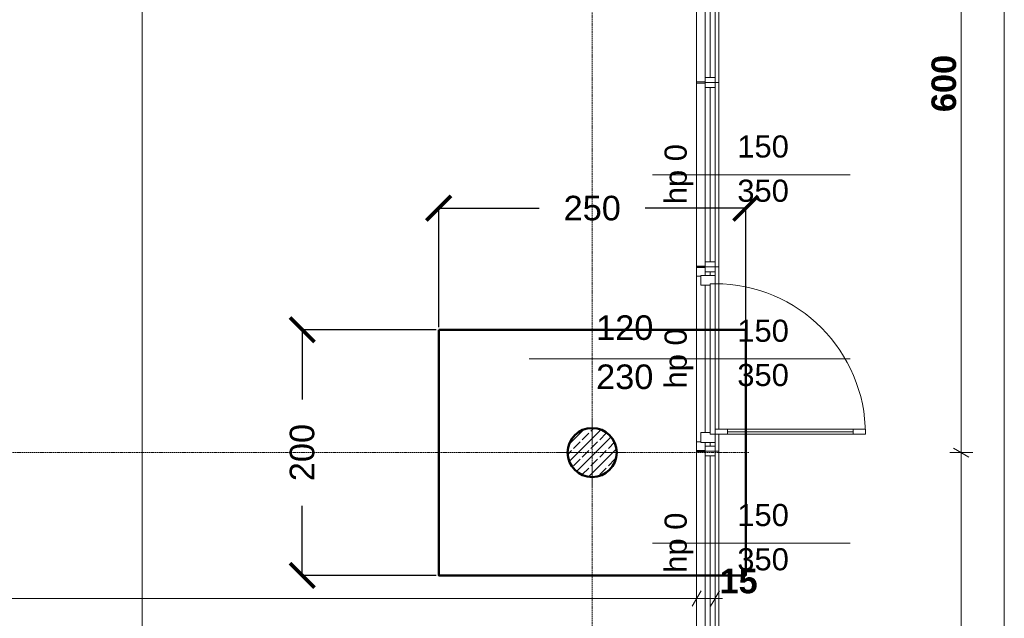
# Model space of a CAD drawing. Extents: x -7314 to 11761, y 144 to 9383.
# Tile 74 of 193: x 2847 to 3648, y 4252 to 4739. Entities that reach past the tile are written whole.
import ezdxf
from ezdxf.xclip import XClip

# ---------------------------------------------------------------- set-up
doc = ezdxf.new("R2010")
doc.units = 0
doc.header["$MEASUREMENT"] = 0
doc.header["$XCLIPFRAME"] = 0
for name, pattern in [('Krawędzie ukryte', [68, 48, -20]), ('Przerywana gęsta', [36, 24, -12]), ('Wipeout_Contour', [20000, 0, -20000])]:
    doc.linetypes.add(name, pattern=pattern)
for name, color, linetype in [('FORMA - Arch 01 - 220-A Ściany', 7, 'Continuous'), ('FORMA - Arch 01 - 410-K Osie', 7, 'Continuous'), ('FORMA - Arch 01 - 440-K Słupy', 7, 'Continuous'), ('FORMA - Arch 04 - Wymiary ogólne', 7, 'Continuous')]:
    doc.layers.add(name, color=color, linetype=linetype)
doc.styles.add('STYL_AUTOMATYCZNY_2', font='arial.ttf')
doc.styles.add('STYL_AUTOMATYCZNY_9', font='arial.ttf')
doc.dimstyles.get("Standard").update_dxf_attribs({"dimtxt": 0.18, "dimasz": 0.18, "dimexe": 0.18, "dimexo": 0.0625, "dimgap": 0.09, "dimtad": 0, "dimtih": 1, "dimtoh": 1, "dimdec": 4, "dimzin": 0, "dimdsep": 46, "dimtxsty": 'Standard', "dimcen": 0.09, "dimadec": 0, "dimazin": 0, "dimtfac": 1, "dimtdec": 4, "dimtofl": 0, "dimtmove": 0, "dimatfit": 3, "dimfxl": 1, "dimtolj": 1, "dimtzin": 0, "dimarcsym": 0})
pattern_1 = [(45, (4185.3, -5972.398), (-17.67767, 17.67767), []), (45, (4181.764, -5968.863), (-17.67767, 17.67767), []), (45, (4178.229, -5965.327), (-17.67767, 17.67767), [])]

# ---------------------------------------------------------------- blocks, each defined once
blk = doc.blocks.new('Rysunek_1_1', base_point=(4185.3, -5972.4))
at = {"layer": 'FORMA - Arch 01 - 220-A Ściany', "color": 7, "linetype": 'Przerywana gęsta', "lineweight": 13, "ltscale": 0.025}
blk.add_line((3413.04, 4838.12), (3413.04, 4688.12), dxfattribs=at)
at = {"layer": 'FORMA - Arch 01 - 220-A Ściany', "color": 7, "linetype": 'Continuous', "lineweight": 13, "ltscale": 0.025}
for p, q in [((3416.04, 4838.12), (3416.04, 4688.12)), ((3416.04, 4688.12), (3413.04, 4688.12)), ((3416.04, 4538.12), (3413.04, 4538.12)), ((3416.04, 4388.12), (3413.04, 4388.12))]:
    blk.add_line(p, q, dxfattribs=at)
at = {"layer": 'FORMA - Arch 01 - 410-K Osie', "color": 7, "linetype": 'Krawędzie ukryte', "lineweight": 13, "ltscale": 0.025}
blk.add_line((3420.76, 4386.9), (3440.7, 4386.9), dxfattribs=at)
at = {"layer": 'FORMA - Arch 04 - Wymiary ogólne', "color": 154, "linetype": 'Continuous', "lineweight": 13, "ltscale": 0.025}
for p, q in [((2946.61, 4207.43), (2946.61, 5986.9)), ((3648.5, 718.9), (3648.5, 5986.9)), ((3613.5, 4386.9), (3613.5, 4986.9)), ((3622.87, 4386.9), (3604.12, 4386.9)), ((3607.25, 4390.51), (3619.75, 4383.29)), ((3613.5, 3786.9), (3613.5, 4386.9)), ((3398.04, 4277.4), (3398.04, 4258.65)), ((3398.04, 4268.03), (914.04, 4268.03))]:
    blk.add_line(p, q, dxfattribs=at)
at = {"layer": 'FORMA - Arch 01 - 220-A Ściany', "color": 7, "linetype": 'Continuous', "lineweight": 13, "char_height": 18, "attachment_point": 7, "style": 'STYL_AUTOMATYCZNY_2'}
for s, insert in [('\\A1;{\\pql;\\pt0;\\fArial|b0|i0|c238|p0;\\W1.000000;150\\fArial|b0|i0|c238|p0;\\W1.000000;\\A1{\\H.66x;\\S^  ;}\\fArial|b0|i0|c238|p0;\\W1.000000;\\fArial|b0|i0|c238|p0;\\W1.000000;}', (3431.16, 4621.82)), ('\\A1;{\\pql;\\pt0;\\fArial|b0|i0|c238|p0;\\W1.000000;350\\fArial|b0|i0|c238|p0;\\W1.000000;\\A1{\\H.66x;\\S^  ;}\\fArial|b0|i0|c238|p0;\\W1.000000;\\fArial|b0|i0|c238|p0;\\W1.000000;}', (3431.16, 4585.8)), ('\\A1;{\\pql;\\pt0;\\fArial|b0|i0|c238|p0;\\W1.000000;150\\fArial|b0|i0|c238|p0;\\W1.000000;\\A1{\\H.66x;\\S^  ;}\\fArial|b0|i0|c238|p0;\\W1.000000;\\fArial|b0|i0|c238|p0;\\W1.000000;}', (3431.16, 4471.82)), ('\\A1;{\\pql;\\pt0;\\fArial|b0|i0|c238|p0;\\W1.000000;350\\fArial|b0|i0|c238|p0;\\W1.000000;\\A1{\\H.66x;\\S^  ;}\\fArial|b0|i0|c238|p0;\\W1.000000;\\fArial|b0|i0|c238|p0;\\W1.000000;}', (3431.16, 4435.8)), ('\\A1;{\\pql;\\pt0;\\fArial|b0|i0|c238|p0;\\W1.000000;150\\fArial|b0|i0|c238|p0;\\W1.000000;\\A1{\\H.66x;\\S^  ;}\\fArial|b0|i0|c238|p0;\\W1.000000;\\fArial|b0|i0|c238|p0;\\W1.000000;}', (3431.16, 4321.82)), ('\\A1;{\\pql;\\pt0;\\fArial|b0|i0|c238|p0;\\W1.000000;350\\fArial|b0|i0|c238|p0;\\W1.000000;\\A1{\\H.66x;\\S^  ;}\\fArial|b0|i0|c238|p0;\\W1.000000;\\fArial|b0|i0|c238|p0;\\W1.000000;}', (3431.16, 4285.8))]:
    blk.add_mtext(s, dxfattribs=dict(at, insert=insert))
at = {"layer": 'FORMA - Arch 01 - 220-A Ściany', "color": 7, "linetype": 'Continuous', "lineweight": 13, "char_height": 18, "attachment_point": 7, "rotation": 90, "style": 'STYL_AUTOMATYCZNY_2'}
for insert in [(3395.37, 4589.09), (3395.37, 4439.09), (3395.37, 4289.09)]:
    blk.add_mtext('\\A1;{\\pql;\\pt0;\\fArial|b0|i0|c238|p0;\\W1.000000;hp 0\\fArial|b0|i0|c238|p0;\\W1.000000;\\A1{\\H.66x;\\S^  ;}\\fArial|b0|i0|c238|p0;\\W1.000000;\\fArial|b0|i0|c238|p0;\\W1.000000;}', dxfattribs=dict(at, insert=insert))
at = {"layer": 'FORMA - Arch 04 - Wymiary ogólne', "color": 154, "linetype": 'Continuous', "lineweight": 13, "insert": (3609.5, 4664.02), "char_height": 20, "width": 45.7634, "attachment_point": 7, "rotation": 90, "style": 'STYL_AUTOMATYCZNY_9'}
blk.add_mtext('\\A1;{\\pql;\\fArial|b1|i0|c238|p0;\\W1.000000;600}', dxfattribs=at)
at = {"layer": 'FORMA - Arch 04 - Wymiary ogólne', "color": 154, "linetype": 'Continuous', "lineweight": 13, "insert": (3416.66, 4272.03), "char_height": 20, "width": 30.509, "attachment_point": 7, "style": 'STYL_AUTOMATYCZNY_9'}
blk.add_mtext('\\A1;{\\pql;\\fArial|b1|i0|c238|p0;\\W1.000000;15}', dxfattribs=at)
at = {"color": 254, "linetype": 'Wipeout_Contour', "lineweight": 0, "ltscale": 28959.618134}
blk.add_wipeout([(3398.04, 4688.12), (3398.54, 4688.12), (3405.04, 4688.12), (3405.04, 4688.62), (3398.04, 4688.62)], dxfattribs=at).dxf.layer = 'FORMA - Arch 01 - 220-A Ściany'
at = {"color": 254, "linetype": 'Wipeout_Contour', "lineweight": 0, "ltscale": 28355.957924}
blk.add_wipeout([(3398.04, 4538.12), (3398.54, 4538.12), (3405.04, 4538.12), (3405.04, 4538.62), (3398.04, 4538.62)], dxfattribs=at).dxf.layer = 'FORMA - Arch 01 - 220-A Ściany'
at = {"color": 254, "linetype": 'Wipeout_Contour', "lineweight": 0, "ltscale": 27759.434737}
blk.add_wipeout([(3398.04, 4388.12), (3398.54, 4388.12), (3405.04, 4388.12), (3405.04, 4388.62), (3398.04, 4388.62)], dxfattribs=at).dxf.layer = 'FORMA - Arch 01 - 220-A Ściany'
at = {"color": 254, "linetype": 'Wipeout_Contour', "lineweight": 0, "ltscale": 87958.240346}
blk.add_wipeout([(3333.04, 4386.9), (3333.04, 4386.9), (3327.18, 4401.04), (3313.04, 4406.9), (3313.04, 4406.9), (3313.04, 4406.9), (3298.9, 4401.04), (3293.04, 4386.9), (3293.04, 4386.9), (3293.04, 4386.9), (3298.9, 4372.75), (3313.04, 4366.9), (3313.04, 4366.9), (3313.04, 4366.9), (3327.18, 4372.75)], dxfattribs=at).dxf.layer = 'FORMA - Arch 01 - 440-K Słupy'
at = {"layer": 'FORMA - Arch 01 - 220-A Ściany', "linetype": 'Continuous', "lineweight": 5}
h = blk.add_hatch(dxfattribs=at)
h.set_pattern_fill('Aluminium_0001', style=0, pattern_type=2)
h.set_pattern_definition(pattern_1)
h.paths.add_polyline_path([(3398.04, 4688.12), (3398.54, 4688.12), (3405.04, 4688.12), (3405.04, 4688.62), (3398.04, 4688.62)])
h = blk.add_hatch(dxfattribs=at)
h.set_pattern_fill('Aluminium_0001', style=0, pattern_type=2)
h.set_pattern_definition(pattern_1)
h.paths.add_polyline_path([(3398.04, 4538.12), (3398.54, 4538.12), (3405.04, 4538.12), (3405.04, 4538.62), (3398.04, 4538.62)])
h = blk.add_hatch(dxfattribs=at)
h.set_pattern_fill('Aluminium_0001', style=0, pattern_type=2)
h.set_pattern_definition(pattern_1)
h.paths.add_polyline_path([(3398.04, 4388.12), (3398.54, 4388.12), (3405.04, 4388.12), (3405.04, 4388.62), (3398.04, 4388.62)])
at = {"layer": 'FORMA - Arch 01 - 440-K Słupy', "linetype": 'Continuous', "lineweight": 5}
h = blk.add_hatch(dxfattribs=at)
h.set_pattern_fill('beton_zbrojony_gęsty_0001', style=0, pattern_type=2)
h.set_pattern_definition([(45, (4185.3, -5972.398), (-7.071068, 7.071068), []), (45, (4181.764, -5968.863), (-7.071068, 7.071068), [7.5, -2.5])])
h.paths.add_polyline_path([(3333.04, 4386.9, 0.414214), (3313.04, 4406.9, 0.414214), (3293.04, 4386.9, 0.414214), (3313.04, 4366.9, 0.414214)])
at = {"layer": 'FORMA - Arch 01 - 410-K Osie', "color": 7, "linetype": 'Krawędzie ukryte', "lineweight": 13, "ltscale": 0.025}
blk.add_line((3313.04, 567.07), (3313.04, 6163.06), dxfattribs=at)
at = {"layer": 'FORMA - Arch 01 - 440-K Słupy', "color": 1, "linetype": 'Continuous', "lineweight": 13, "ltscale": 0.025}
for p, q in [((3313.04, 4394.9), (3313.04, 4414.9)), ((3305.04, 4386.9), (3285.04, 4386.9)), ((3321.04, 4386.9), (3341.04, 4386.9)), ((3313.04, 4378.9), (3313.04, 4358.9))]:
    blk.add_line(p, q, dxfattribs=at)
at = {"layer": 'FORMA - Arch 01 - 440-K Słupy', "color": 7, "linetype": 'Continuous', "lineweight": 25, "ltscale": 0.025, "flags": 128}
blk.add_lwpolyline([(3333.04, 4386.9, -0.414214), (3313.04, 4366.9, -0.414214), (3293.04, 4386.9, -0.414214), (3313.04, 4406.9, -0.414214)], format="xyb", close=True, dxfattribs=at)
at = {"layer": 'FORMA - Arch 01 - 440-K Słupy', "color": 1, "linetype": 'Continuous', "lineweight": 13, "ltscale": 0.025}
blk.add_point((3313.04, 4386.9), dxfattribs=at)
at = {"color": 254, "linetype": 'Wipeout_Contour', "lineweight": 0, "ltscale": 28958.808953}
blk.add_wipeout([(3398.04, 4687.62), (3405.04, 4687.62), (3405.04, 4688.12), (3398.54, 4688.12), (3398.04, 4688.12)], dxfattribs=at).dxf.layer = 'FORMA - Arch 01 - 220-A Ściany'
at = {"color": 254, "linetype": 'Wipeout_Contour', "lineweight": 0, "ltscale": 28355.157969}
blk.add_wipeout([(3398.04, 4537.62), (3405.04, 4537.62), (3405.04, 4538.12), (3398.54, 4538.12), (3398.04, 4538.12)], dxfattribs=at).dxf.layer = 'FORMA - Arch 01 - 220-A Ściany'
at = {"color": 254, "linetype": 'Wipeout_Contour', "lineweight": 0, "ltscale": 27758.644612}
blk.add_wipeout([(3398.04, 4387.62), (3405.04, 4387.62), (3405.04, 4388.12), (3398.54, 4388.12), (3398.04, 4388.12)], dxfattribs=at).dxf.layer = 'FORMA - Arch 01 - 220-A Ściany'
at = {"layer": 'FORMA - Arch 01 - 220-A Ściany', "linetype": 'Continuous', "lineweight": 5}
h = blk.add_hatch(dxfattribs=at)
h.set_pattern_fill('Aluminium_0001', style=0, pattern_type=2)
h.set_pattern_definition(pattern_1)
h.paths.add_polyline_path([(3398.04, 4687.62), (3405.04, 4687.62), (3405.04, 4688.12), (3398.54, 4688.12), (3398.04, 4688.12)])
h = blk.add_hatch(dxfattribs=at)
h.set_pattern_fill('Aluminium_0001', style=0, pattern_type=2)
h.set_pattern_definition(pattern_1)
h.paths.add_polyline_path([(3398.04, 4537.62), (3405.04, 4537.62), (3405.04, 4538.12), (3398.54, 4538.12), (3398.04, 4538.12)])
h = blk.add_hatch(dxfattribs=at)
h.set_pattern_fill('Aluminium_0001', style=0, pattern_type=2)
h.set_pattern_definition(pattern_1)
h.paths.add_polyline_path([(3398.04, 4387.62), (3405.04, 4387.62), (3405.04, 4388.12), (3398.54, 4388.12), (3398.04, 4388.12)])
at = {"layer": 'FORMA - Arch 01 - 220-A Ściany', "color": 7, "linetype": 'Continuous', "lineweight": 13, "ltscale": 0.025}
for p, q in [((3398.04, 4837.62), (3398.04, 4688.62)), ((3398.04, 4687.62), (3398.04, 4538.62)), ((3398.04, 4537.62), (3398.04, 4388.62)), ((3398.04, 4387.62), (3398.04, 4238.62))]:
    blk.add_line(p, q, dxfattribs=at)
at = {"layer": 'FORMA - Arch 01 - 220-A Ściany', "color": 7, "linetype": 'Continuous', "lineweight": 15, "ltscale": 0.025}
for p, q in [((3405.04, 4688.62), (3398.04, 4688.62)), ((3398.04, 4688.12), (3398.04, 4688.62)), ((3398.04, 4688.12), (3398.04, 4688.62)), ((3398.04, 4688.12), (3398.04, 4687.62)), ((3398.04, 4688.12), (3398.04, 4687.62)), ((3405.04, 4687.62), (3398.04, 4687.62)), ((3405.04, 4688.12), (3405.04, 4688.62)), ((3405.04, 4688.12), (3405.04, 4687.62)), ((3405.04, 4538.62), (3398.04, 4538.62)), ((3398.04, 4538.12), (3398.04, 4538.62)), ((3398.04, 4538.12), (3398.04, 4538.62)), ((3398.04, 4538.12), (3398.04, 4537.62)), ((3398.04, 4538.12), (3398.04, 4537.62)), ((3405.04, 4537.62), (3398.04, 4537.62)), ((3405.04, 4538.12), (3405.04, 4538.62)), ((3405.04, 4538.12), (3405.04, 4537.62)), ((3405.04, 4388.62), (3398.04, 4388.62)), ((3398.04, 4388.12), (3398.04, 4388.62)), ((3398.04, 4388.12), (3398.04, 4388.62)), ((3398.04, 4388.12), (3398.04, 4387.62)), ((3398.04, 4388.12), (3398.04, 4387.62)), ((3405.04, 4387.62), (3398.04, 4387.62)), ((3405.04, 4388.12), (3405.04, 4388.62)), ((3405.04, 4388.12), (3405.04, 4387.62))]:
    blk.add_line(p, q, dxfattribs=at)
at = {"color": 254, "linetype": 'Wipeout_Contour', "lineweight": 0, "ltscale": 23192.681507}
blk.add_wipeout([(3405.04, 4688.12), (3413.04, 4688.12), (3413.04, 4692.12), (3405.04, 4692.12)], dxfattribs=at).dxf.layer = 'FORMA - Arch 01 - 220-A Ściany'
at = {"color": 254, "linetype": 'Wipeout_Contour', "lineweight": 0, "ltscale": 23430.079683}
blk.add_wipeout([(3413.04, 4834.12), (3405.04, 4834.12), (3405.04, 4692.12), (3413.04, 4692.12)], dxfattribs=at).dxf.layer = 'FORMA - Arch 01 - 220-A Ściany'
at = {"layer": 'FORMA - Arch 01 - 220-A Ściany', "color": 7, "linetype": 'Continuous', "lineweight": 13, "ltscale": 0.025}
for p, q in [((3405.04, 4692.12), (3405.04, 4834.12)), ((3409.04, 4834.12), (3409.04, 4692.12)), ((3413.04, 4834.12), (3413.04, 4692.12)), ((3413.04, 4688.12), (3416.04, 4688.12)), ((3416.04, 4688.12), (3416.04, 4538.12))]:
    blk.add_line(p, q, dxfattribs=at)
at = {"layer": 'FORMA - Arch 01 - 220-A Ściany', "color": 7, "linetype": 'Continuous', "lineweight": 15, "ltscale": 0.025}
for p, q in [((3405.04, 4688.12), (3405.04, 4692.12)), ((3405.04, 4692.12), (3413.04, 4692.12)), ((3413.04, 4692.12), (3413.04, 4688.12)), ((3405.04, 4688.62), (3398.04, 4688.62)), ((3412.54, 4688.12), (3405.04, 4688.12)), ((3412.54, 4688.12), (3405.04, 4688.12)), ((3413.04, 4688.12), (3412.54, 4688.12)), ((3413.04, 4688.12), (3412.54, 4688.12))]:
    blk.add_line(p, q, dxfattribs=at)
at = {"layer": 'FORMA - Arch 01 - 220-A Ściany', "color": 7, "linetype": 'Przerywana gęsta', "lineweight": 13, "ltscale": 0.025}
blk.add_line((3413.04, 4688.12), (3413.04, 4538.12), dxfattribs=at)
at = {"color": 254, "linetype": 'Wipeout_Contour', "lineweight": 0, "ltscale": 23179.741077}
blk.add_wipeout([(3413.04, 4688.12), (3405.04, 4688.12), (3405.04, 4684.12), (3413.04, 4684.12)], dxfattribs=at).dxf.layer = 'FORMA - Arch 01 - 220-A Ściany'
at = {"color": 254, "linetype": 'Wipeout_Contour', "lineweight": 0, "ltscale": 22710.083884}
blk.add_wipeout([(3405.04, 4538.12), (3413.04, 4538.12), (3413.04, 4542.12), (3405.04, 4542.12)], dxfattribs=at).dxf.layer = 'FORMA - Arch 01 - 220-A Ściany'
at = {"color": 254, "linetype": 'Wipeout_Contour', "lineweight": 0, "ltscale": 22944.865014}
blk.add_wipeout([(3413.04, 4684.12), (3405.04, 4684.12), (3405.04, 4542.12), (3413.04, 4542.12)], dxfattribs=at).dxf.layer = 'FORMA - Arch 01 - 220-A Ściany'
at = {"layer": 'FORMA - Arch 01 - 220-A Ściany', "color": 7, "linetype": 'Continuous', "lineweight": 15, "ltscale": 0.025}
for p, q in [((3405.04, 4687.62), (3398.04, 4687.62)), ((3405.04, 4684.12), (3405.04, 4688.12)), ((3412.54, 4688.12), (3405.04, 4688.12)), ((3412.54, 4688.12), (3405.04, 4688.12)), ((3413.04, 4684.12), (3405.04, 4684.12)), ((3413.04, 4688.12), (3412.54, 4688.12)), ((3413.04, 4688.12), (3412.54, 4688.12)), ((3413.04, 4688.12), (3413.04, 4684.12)), ((3523.04, 4613.12), (3362.13, 4613.12)), ((3405.04, 4538.62), (3398.04, 4538.62)), ((3405.04, 4538.12), (3405.04, 4542.12)), ((3405.04, 4542.12), (3413.04, 4542.12)), ((3412.54, 4538.12), (3405.04, 4538.12)), ((3412.54, 4538.12), (3405.04, 4538.12)), ((3413.04, 4538.12), (3412.54, 4538.12)), ((3413.04, 4538.12), (3412.54, 4538.12)), ((3413.04, 4542.12), (3413.04, 4538.12))]:
    blk.add_line(p, q, dxfattribs=at)
at = {"layer": 'FORMA - Arch 01 - 220-A Ściany', "color": 7, "linetype": 'Continuous', "lineweight": 13, "ltscale": 0.025}
for p, q in [((3405.04, 4542.12), (3405.04, 4684.12)), ((3409.04, 4684.12), (3409.04, 4542.12)), ((3413.04, 4684.12), (3413.04, 4542.12)), ((3413.04, 4538.12), (3416.04, 4538.12)), ((3416.04, 4538.12), (3416.04, 4388.12))]:
    blk.add_line(p, q, dxfattribs=at)
at = {"layer": 'FORMA - Arch 01 - 220-A Ściany', "color": 7, "linetype": 'Przerywana gęsta', "lineweight": 13, "ltscale": 0.025}
blk.add_line((3413.04, 4538.12), (3413.04, 4388.12), dxfattribs=at)
at = {"color": 254, "linetype": 'Wipeout_Contour', "lineweight": 0, "ltscale": 22697.291269}
blk.add_wipeout([(3413.04, 4538.12), (3405.04, 4538.12), (3405.04, 4534.12), (3413.04, 4534.12)], dxfattribs=at).dxf.layer = 'FORMA - Arch 01 - 220-A Ściany'
at = {"color": 254, "linetype": 'Wipeout_Contour', "lineweight": 0, "ltscale": 22233.203648}
blk.add_wipeout([(3405.04, 4388.12), (3413.04, 4388.12), (3413.04, 4392.12), (3405.04, 4392.12)], dxfattribs=at).dxf.layer = 'FORMA - Arch 01 - 220-A Ściany'
at = {"color": 254, "linetype": 'Wipeout_Contour', "lineweight": 0, "ltscale": 22465.197284}
blk.add_wipeout([(3413.04, 4534.12), (3405.04, 4534.12), (3405.04, 4392.12), (3413.04, 4392.12)], dxfattribs=at).dxf.layer = 'FORMA - Arch 01 - 220-A Ściany'
at = {"layer": 'FORMA - Arch 01 - 220-A Ściany', "color": 7, "linetype": 'Continuous', "lineweight": 15, "ltscale": 0.025}
for p, q in [((3405.04, 4537.62), (3398.04, 4537.62)), ((3405.04, 4534.12), (3405.04, 4538.12)), ((3412.54, 4538.12), (3405.04, 4538.12)), ((3412.54, 4538.12), (3405.04, 4538.12)), ((3413.04, 4538.12), (3412.54, 4538.12)), ((3413.04, 4538.12), (3412.54, 4538.12)), ((3413.04, 4538.12), (3413.04, 4534.12)), ((3413.04, 4534.12), (3405.04, 4534.12)), ((3261.67, 4463.12), (3421.13, 4463.12)), ((3523.04, 4463.12), (3362.13, 4463.12)), ((3405.04, 4388.62), (3398.04, 4388.62)), ((3405.04, 4388.12), (3405.04, 4392.12)), ((3405.04, 4392.12), (3413.04, 4392.12)), ((3412.54, 4388.12), (3405.04, 4388.12)), ((3412.54, 4388.12), (3405.04, 4388.12)), ((3413.04, 4388.12), (3412.54, 4388.12)), ((3413.04, 4388.12), (3412.54, 4388.12)), ((3413.04, 4392.12), (3413.04, 4388.12))]:
    blk.add_line(p, q, dxfattribs=at)
at = {"layer": 'FORMA - Arch 01 - 220-A Ściany', "color": 7, "linetype": 'Continuous', "lineweight": 13, "ltscale": 0.025}
for p, q in [((3405.04, 4392.12), (3405.04, 4534.12)), ((3409.04, 4534.12), (3409.04, 4392.12)), ((3413.04, 4534.12), (3413.04, 4392.12)), ((3413.04, 4388.12), (3416.04, 4388.12)), ((3416.04, 4388.12), (3416.04, 4238.12))]:
    blk.add_line(p, q, dxfattribs=at)
at = {"layer": 'FORMA - Arch 01 - 220-A Ściany', "color": 7, "linetype": 'Przerywana gęsta', "lineweight": 13, "ltscale": 0.025}
blk.add_line((3413.04, 4388.12), (3413.04, 4238.12), dxfattribs=at)
at = {"layer": 'FORMA - Arch 01 - 220-A Ściany', "color": 7, "linetype": 'Continuous', "lineweight": 13, "ltscale": 0.025}
blk.add_arc((3413.04, 4401.92), 122.4, 0, 90, dxfattribs=at)
at = {"layer": 'FORMA - Arch 01 - 220-A Ściany', "color": 7, "linetype": 'Continuous', "lineweight": 13, "insert": (3316.2, 4432.77), "char_height": 20, "attachment_point": 7, "style": 'STYL_AUTOMATYCZNY_2'}
blk.add_mtext('\\A1;{\\pql;\\pt0;\\fArial|b0|i0|c238|p0;\\W1.000000;230\\fArial|b0|i0|c238|p0;\\W1.000000;\\A1{\\H.66x;\\S^  ;}\\fArial|b0|i0|c238|p0;\\W1.000000;\\fArial|b0|i0|c238|p0;\\W1.000000;}', dxfattribs=at)
at = {"color": 254, "linetype": 'Wipeout_Contour', "lineweight": 0, "ltscale": 33993.361421}
blk.add_wipeout([(3401.54, 4523.12), (3409.04, 4523.12), (3409.04, 4524.32), (3413.04, 4524.32), (3413.04, 4531.12), (3401.54, 4531.12)], dxfattribs=at).dxf.layer = 'FORMA - Arch 01 - 220-A Ściany'
at = {"color": 254, "linetype": 'Wipeout_Contour', "lineweight": 0, "ltscale": 33392.983264}
blk.add_wipeout([(3401.54, 4395.12), (3413.04, 4395.12), (3413.04, 4401.92), (3409.04, 4401.92), (3409.04, 4403.12), (3401.54, 4403.12)], dxfattribs=at).dxf.layer = 'FORMA - Arch 01 - 220-A Ściany'
at = {"color": 254, "linetype": 'Wipeout_Contour', "lineweight": 0, "ltscale": 22577.342628}
blk.add_wipeout([(3535.44, 4401.92), (3535.44, 4405.92), (3525.44, 4405.92), (3525.44, 4401.92)], dxfattribs=at).dxf.layer = 'FORMA - Arch 01 - 220-A Ściany'
at = {"color": 254, "linetype": 'Wipeout_Contour', "lineweight": 0, "ltscale": 22220.568521}
blk.add_wipeout([(3413.04, 4388.12), (3405.04, 4388.12), (3405.04, 4384.12), (3413.04, 4384.12)], dxfattribs=at).dxf.layer = 'FORMA - Arch 01 - 220-A Ściany'
at = {"layer": 'FORMA - Arch 01 - 220-A Ściany', "color": 7, "linetype": 'Continuous', "lineweight": 15, "ltscale": 0.025}
for p, q in [((3398.04, 4531.12), (3398.04, 4530.62)), ((3401.54, 4530.62), (3398.04, 4530.62)), ((3413.04, 4531.12), (3401.54, 4531.12)), ((3401.54, 4531.12), (3401.54, 4523.12)), ((3412.54, 4531.12), (3401.54, 4531.12)), ((3412.54, 4531.12), (3401.54, 4531.12)), ((3413.04, 4531.12), (3412.54, 4531.12)), ((3413.04, 4531.12), (3412.54, 4531.12)), ((3413.04, 4524.32), (3413.04, 4531.12)), ((3401.54, 4523.12), (3409.04, 4523.12)), ((3409.04, 4523.12), (3409.04, 4524.32)), ((3409.04, 4524.32), (3413.04, 4524.32)), ((3401.54, 4403.12), (3401.54, 4395.12)), ((3398.04, 4395.12), (3398.04, 4395.62)), ((3401.54, 4395.62), (3398.04, 4395.62)), ((3401.54, 4395.12), (3413.04, 4395.12)), ((3412.54, 4395.12), (3401.54, 4395.12)), ((3412.54, 4395.12), (3401.54, 4395.12)), ((3413.04, 4395.12), (3412.54, 4395.12)), ((3413.04, 4395.12), (3412.54, 4395.12))]:
    blk.add_line(p, q, dxfattribs=at)
at = {"layer": 'FORMA - Arch 01 - 220-A Ściany', "color": 7, "linetype": 'Continuous', "lineweight": 13, "ltscale": 0.025}
blk.add_line((3535.44, 4405.92), (3535.44, 4401.92), dxfattribs=at)
at = {"layer": 'FORMA - Arch 01 - 220-A Ściany', "color": 7, "linetype": 'Continuous', "lineweight": 13, "insert": (3316.2, 4472.78), "char_height": 20, "attachment_point": 7, "style": 'STYL_AUTOMATYCZNY_2'}
blk.add_mtext('\\A1;{\\pql;\\pt0;\\fArial|b0|i0|c238|p0;\\W1.000000;120\\fArial|b0|i0|c238|p0;\\W1.000000;\\A1{\\H.66x;\\S^  ;}\\fArial|b0|i0|c238|p0;\\W1.000000;\\fArial|b0|i0|c238|p0;\\W1.000000;}', dxfattribs=at)
at = {"color": 254, "linetype": 'Wipeout_Contour', "lineweight": 0, "ltscale": 22298.884494}
blk.add_wipeout([(3413.04, 4405.92), (3413.04, 4401.92), (3423.04, 4401.92), (3423.04, 4405.92)], dxfattribs=at).dxf.layer = 'FORMA - Arch 01 - 220-A Ściany'
at = {"color": 254, "linetype": 'Wipeout_Contour', "lineweight": 0, "ltscale": 21991.439526}
blk.add_wipeout([(3413.04, 4384.12), (3405.04, 4384.12), (3405.04, 4242.12), (3413.04, 4242.12)], dxfattribs=at).dxf.layer = 'FORMA - Arch 01 - 220-A Ściany'
at = {"layer": 'FORMA - Arch 01 - 220-A Ściany', "color": 7, "linetype": 'Continuous', "lineweight": 15, "ltscale": 0.025}
for p, q in [((3409.04, 4403.12), (3401.54, 4403.12)), ((3409.04, 4401.92), (3409.04, 4403.12)), ((3413.04, 4401.92), (3409.04, 4401.92)), ((3413.04, 4395.12), (3413.04, 4401.92)), ((3405.04, 4387.62), (3398.04, 4387.62)), ((3405.04, 4384.12), (3405.04, 4388.12)), ((3412.54, 4388.12), (3405.04, 4388.12)), ((3412.54, 4388.12), (3405.04, 4388.12)), ((3413.04, 4388.12), (3412.54, 4388.12)), ((3413.04, 4388.12), (3412.54, 4388.12)), ((3413.04, 4388.12), (3413.04, 4384.12)), ((3413.04, 4384.12), (3405.04, 4384.12)), ((3523.04, 4313.12), (3362.13, 4313.12))]:
    blk.add_line(p, q, dxfattribs=at)
at = {"layer": 'FORMA - Arch 01 - 220-A Ściany', "color": 7, "linetype": 'Continuous', "lineweight": 13, "ltscale": 0.025}
for p, q in [((3413.04, 4401.92), (3413.04, 4405.92)), ((3405.04, 4242.12), (3405.04, 4384.12)), ((3409.04, 4384.12), (3409.04, 4242.12)), ((3413.04, 4384.12), (3413.04, 4242.12))]:
    blk.add_line(p, q, dxfattribs=at)
at = {"layer": 'FORMA - Arch 01 - 410-K Osie', "color": 7, "linetype": 'Krawędzie ukryte', "lineweight": 13, "ltscale": 0.025}
blk.add_line((3420.76, 4386.9), (587.6, 4386.9), dxfattribs=at)
at = {"layer": 'FORMA - Arch 04 - Wymiary ogólne', "color": 154, "linetype": 'Continuous', "lineweight": 13, "ltscale": 0.025}
for p, q in [((3394.43, 4261.78), (3401.65, 4274.28)), ((3409.43, 4261.78), (3416.65, 4274.28)), ((3413.04, 4277.4), (3413.04, 4258.65)), ((3413.04, 4268.03), (3398.04, 4268.03)), ((3419.16, 4268.03), (3413.04, 4268.03))]:
    blk.add_line(p, q, dxfattribs=at)
at = {"color": 254, "linetype": 'Wipeout_Contour', "lineweight": 0, "ltscale": 22434.841503}
blk.add_wipeout([(3525.44, 4401.92), (3525.44, 4403.92), (3423.04, 4403.92), (3423.04, 4401.92)], dxfattribs=at).dxf.layer = 'FORMA - Arch 01 - 220-A Ściany'
at = {"layer": 'FORMA - Arch 01 - 220-A Ściany', "color": 7, "linetype": 'Continuous', "lineweight": 13, "ltscale": 0.025, "flags": 128}
blk.add_lwpolyline([(3525.44, 4401.92), (3423.04, 4401.92), (3423.04, 4403.92), (3525.44, 4403.92)], close=True, dxfattribs=at)
at = {"color": 254, "linetype": 'Wipeout_Contour', "lineweight": 0, "ltscale": 22441.122366}
blk.add_wipeout([(3525.44, 4403.92), (3525.44, 4405.92), (3423.04, 4405.92), (3423.04, 4403.92)], dxfattribs=at).dxf.layer = 'FORMA - Arch 01 - 220-A Ściany'
at = {"layer": 'FORMA - Arch 01 - 220-A Ściany', "color": 7, "linetype": 'Continuous', "lineweight": 13, "ltscale": 0.025}
for p, q in [((3413.04, 4405.92), (3423.04, 4405.92)), ((3423.04, 4401.92), (3413.04, 4401.92)), ((3423.04, 4405.92), (3423.04, 4401.92)), ((3525.44, 4403.92), (3423.04, 4403.92)), ((3525.44, 4401.92), (3525.44, 4405.92)), ((3525.44, 4405.92), (3535.44, 4405.92)), ((3535.44, 4401.92), (3525.44, 4401.92))]:
    blk.add_line(p, q, dxfattribs=at)
at = {"layer": 'FORMA - Arch 01 - 220-A Ściany', "color": 7, "linetype": 'Continuous', "lineweight": 13, "ltscale": 0.025, "flags": 128}
blk.add_lwpolyline([(3525.44, 4403.92), (3423.04, 4403.92), (3423.04, 4405.92), (3525.44, 4405.92)], close=True, dxfattribs=at)
blk = doc.blocks.new('_ArchTick')
at = {"color": 0, "linetype": 'ByBlock', "transparency": 16777216, "const_width": 0.15}
blk.add_lwpolyline([(-0.5, -0.5), (0.5, 0.5)], dxfattribs=at)
blk = doc.blocks.new('*D438')
at = {"color": 0, "lineweight": -2}
for p, q in [((3186.04, 4486.9), (3076.75, 4486.9)), ((3076.93, 4486.9), (3076.93, 4430.13)), ((3076.93, 4286.9), (3076.93, 4343.67)), ((3186.04, 4286.9), (3076.75, 4286.9))]:
    blk.add_line(p, q, dxfattribs=at)
at = {"layer": 'Defpoints', "color": 0}
for p in [(3188.04, 4486.9), (3076.93, 4286.9), (3188.04, 4286.9)]:
    blk.add_point(p, dxfattribs=at)
at = {"color": 0, "linetype": 'ByBlock', "lineweight": -2, "xscale": 20, "yscale": 20, "zscale": 20}
for p, rotation in [((3076.93, 4486.9), 90), ((3076.93, 4286.9), 270)]:
    blk.add_blockref('_ArchTick', p, dxfattribs=dict(at, rotation=rotation))
at = {"color": 1, "lineweight": 20, "insert": (3076.93, 4386.9), "char_height": 20, "attachment_point": 5, "rotation": 90, "style": 'STYL_AUTOMATYCZNY_2'}
blk.add_mtext('\\A1;200', dxfattribs=at)
blk = doc.blocks.new('*D439')
at = {"color": 0, "lineweight": -2}
for p, q in [((3188.04, 4488.9), (3188.04, 4585.98)), ((3188.04, 4585.8), (3269.81, 4585.8)), ((3438.04, 4585.8), (3356.27, 4585.8)), ((3438.04, 4488.9), (3438.04, 4585.98))]:
    blk.add_line(p, q, dxfattribs=at)
at = {"layer": 'Defpoints', "color": 0}
for p in [(3438.04, 4585.8), (3188.04, 4486.9), (3438.04, 4486.9)]:
    blk.add_point(p, dxfattribs=at)
at = {"color": 0, "linetype": 'ByBlock', "lineweight": -2, "xscale": 20, "yscale": 20, "zscale": 20, "rotation": 180}
blk.add_blockref('_ArchTick', (3188.04, 4585.8), dxfattribs=at)
at = {"color": 0, "linetype": 'ByBlock', "lineweight": -2, "xscale": 20, "yscale": 20, "zscale": 20}
blk.add_blockref('_ArchTick', (3438.04, 4585.8), dxfattribs=at)
at = {"color": 1, "lineweight": 20, "insert": (3313.04, 4585.8), "char_height": 20, "attachment_point": 5, "style": 'STYL_AUTOMATYCZNY_2'}
blk.add_mtext('\\A1;250', dxfattribs=at)

msp = doc.modelspace()

# ---------------------------------------------------------------- block references
at = {"lineweight": 20}
ref = msp.add_blockref('Rysunek_1_1', (4185.29965, -5972.39804), dxfattribs=at)
XClip(ref).set_block_clipping_path([(254.0251470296, 246.5573808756), (9689.7973583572, 9358.9497337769)])

# ---------------------------------------------------------------- next in the draw order: linework, layer by layer
at = {"lineweight": 50}
msp.add_lwpolyline([(3188.04065, 4486.89689), (3438.04065, 4486.89689), (3438.04065, 4286.89689), (3188.04065, 4286.89689), (3188.04065, 4486.89689)], dxfattribs=at)
msp.add_circle((3313.04064, 4386.8967), 20, dxfattribs=at)

# ---------------------------------------------------------------- next in the draw order: dimensions: what is measured, and where the dimension line sits
at = {"lineweight": 20}
dim = msp.add_linear_dim(base=(3438.04065, 4585.80381), p1=(3188.04065, 4486.89689), p2=(3438.04065, 4486.89689), dimstyle='Standard', override={"dimtxt": 20, "dimasz": 20, "dimexo": 2, "dimgap": 21, "dimdec": 0, "dimtxsty": 'STYL_AUTOMATYCZNY_2', "dimblk1": 'ArchTick', "dimblk2": 'ArchTick', "dimsah": 1, "dimclrt": 1}, dxfattribs=at)
dim.commit()
dim.dimension.update_dxf_attribs({"geometry": '*D439', "text_midpoint": (3313.04065, 4585.80381), "text_rotation": 360})
dim = msp.add_linear_dim(base=(3076.92919, 4286.89689), p1=(3188.04065, 4486.89689), p2=(3188.04065, 4286.89689), angle=90, dimstyle='Standard', override={"dimtxt": 20, "dimasz": 20, "dimexo": 2, "dimgap": 21, "dimdec": 0, "dimtxsty": 'STYL_AUTOMATYCZNY_2', "dimblk1": 'ArchTick', "dimblk2": 'ArchTick', "dimsah": 1, "dimclrt": 1}, dxfattribs=at)
dim.commit()
dim.dimension.update_dxf_attribs({"geometry": '*D438', "text_midpoint": (3076.92919, 4386.89689), "text_rotation": 90})

doc.saveas('drawing.dxf')
